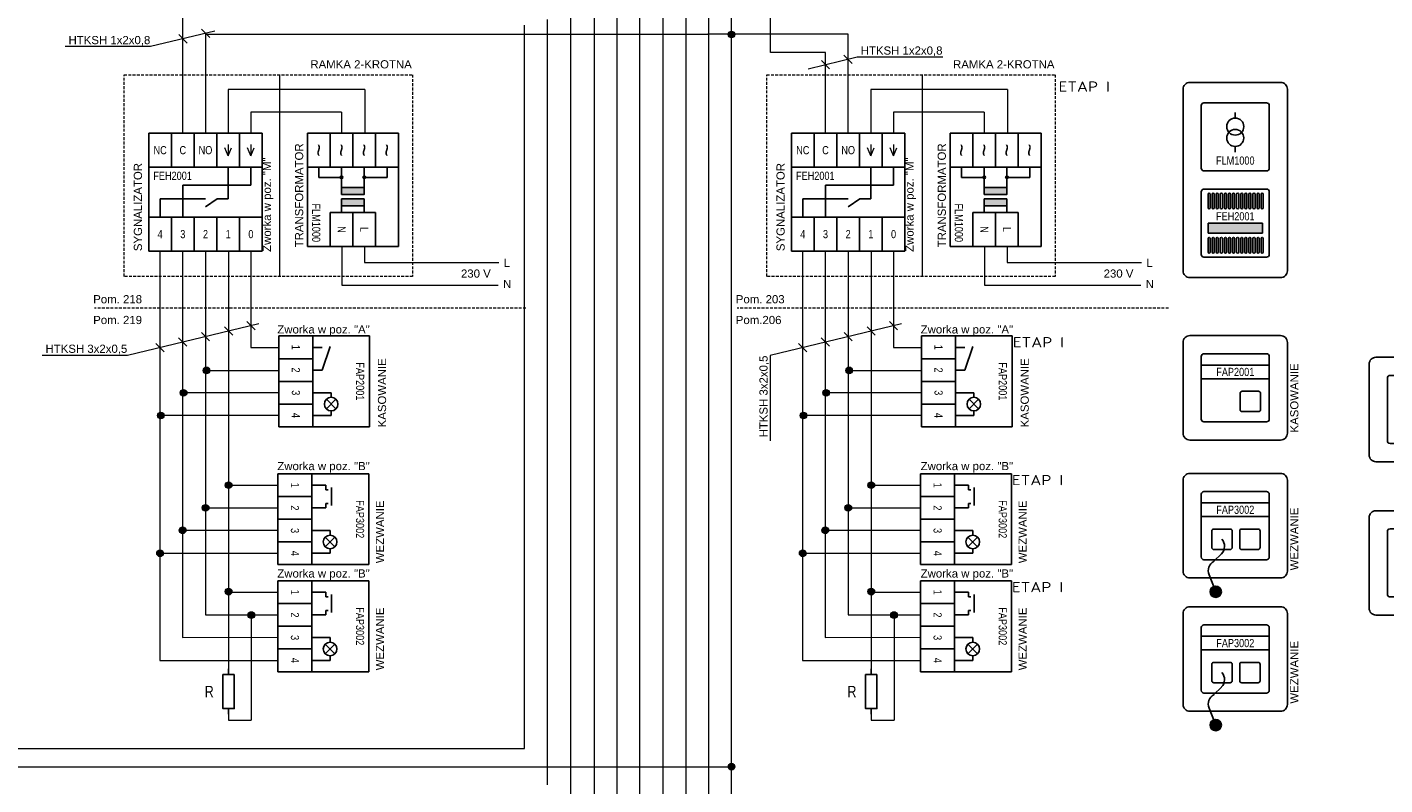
# Model space of a CAD drawing. Header units: millimetres. Extents: x 94562 to 148980, y -25377 to 3008.
# Tile 111 of 140: x 101080 to 103474, y -18012 to -16677. Entities that reach past the tile are written whole.
import ezdxf
from ezdxf.enums import TextEntityAlignment as Align

# ---------------------------------------------------------------- set-up
doc = ezdxf.new("R2010")
doc.units = ezdxf.units.MM
doc.linetypes.add('DASHED2', pattern=[0.375, 0.25, -0.125])
for name, color, linetype, lineweight in [('2DE_PLS_PNN', 7, 'Continuous', 35), ('2DE_TXTMARK', 41, 'Continuous', 18), ('2DE_TXTNUM', 11, 'Continuous', 18), ('2DE_TXTPIN', 131, 'Continuous', 18)]:
    doc.layers.add(name, color=color, linetype=linetype, lineweight=lineweight)
for name, color, linetype in [('ABB_OTHER', 252, 'Continuous'), ('tt_opis', 30, 'Continuous'), ('tt_pomoc', 42, 'Continuous'), ('tt_symbole', 40, 'Continuous')]:
    doc.layers.add(name, color=color, linetype=linetype)
doc.styles.add('CP_ATTR', font='arial.ttf')
doc.styles.add('CP_DESC', font='arial.ttf')
doc.styles.add('CP_ELATT', font='arial.ttf')
doc.styles.add('iso', font='isocpeur.ttf', dxfattribs={"width": 1.2})

# ---------------------------------------------------------------- blocks, each defined once
blk = doc.blocks.new('2de_abb_sig_045_1psoxj')
blk.add_lwpolyline([(0, 20), (0, 0, 0.414214), (1.5, -1.5), (21.5, -1.5, 0.414214), (23, 0), (23, 20, 0.414214), (21.5, 21.5), (1.5, 21.5, 0.414214)], format="xyb", close=True)
at = {"flags": 128}
for points in [[(4, 3.1), (4, 16.9)], [(4.6, 17.5), (18.4, 17.5)], [(19, 16.9), (19, 3.1)], [(18.4, 2.5), (4.6, 2.5)]]:
    blk.add_lwpolyline(points, dxfattribs=at)
for centre, start, end in [((4.6, 16.9), 90, 180), ((18.4, 16.9), 0, 90), ((4.6, 3.1), 180, 270), ((18.4, 3.1), 270, 0)]:
    blk.add_arc(centre, 0.6, start, end)
at = {"linetype": 'Continuous', "style": 'CP_ATTR', "flags": 9}
for tag in ['NAME', 'ARTICLE', 'MARK2', 'OTHER1', 'PRODUCT-TYPE', 'ORDER-NO', 'PRODUCER', 'VOLTAGE', 'CURRENT', 'POWER', 'CHARACTER', 'IP', 'OTHER', 'LINK', 'WEIGHT', 'NUMBER', 'GROUP', 'FUNCTION', 'EL-STATUS']:
    blk.add_attdef(tag, text='', height=0.00005, dxfattribs=at).set_placement((0, 0), align=Align.MIDDLE_LEFT)
at = {"layer": '2DE_TXTMARK', "linetype": 'ByBlock', "style": 'CP_ATTR', "width": 0.8, "flags": 8}
blk.add_attdef('MARK1', text='', height=1.8, dxfattribs=at).set_placement((11.5, 27), align=Align.CENTER)
at = {"layer": '2DE_TXTNUM', "style": 'CP_ELATT', "width": 0.8}
blk.add_attdef('TAG', text='', height=2.5, dxfattribs=at).set_placement((11.5, 23), align=Align.CENTER)
blk = doc.blocks.new('cpel_sig_SH0010A')
for p, q in [((-10, 10), (-10, -10)), ((10, 10), (-10, 10)), ((10, -10), (10, 10)), ((-7.5, 0.55), (-6.5, 0.55)), ((-7.5, -2.5), (-7.5, 0.55)), ((-7, 1.8), (-3, 1.8)), ((-6.5, 0.55), (-6.5, 1.05)), ((-3.5, 0.55), (-3.5, 1.05)), ((-3.5, 0.55), (-2.5, 0.55)), ((-2.5, -2.5), (-2.5, 0.55)), ((3.5, 1.5), (2.5, 1.5)), ((3.94, 2.56), (6.06, 0.44)), ((6.06, 2.56), (3.94, 0.44)), ((6.5, 1.5), (7.5, 1.5)), ((-5, -2.5), (-10, -2.5)), ((-5, -10), (-5, -2.5)), ((0, -2.5), (-5, -2.5)), ((0, -10), (0, -2.5)), ((5, -2.5), (0, -2.5)), ((5, -10), (5, -2.5)), ((10, -2.5), (5, -2.5)), ((-5, -10), (-10, -10)), ((0, -10), (-5, -10)), ((5, -10), (0, -10)), ((10, -10), (5, -10))]:
    blk.add_line(p, q)
for points in [[(2.5, 1.5), (2.5, -2.5)], [(7.5, 1.5), (7.5, -2.5)]]:
    blk.add_lwpolyline(points)
blk.add_circle((5, 1.5), 1.5)
at = {"linetype": 'Continuous', "style": 'CP_ATTR', "flags": 9}
for tag in ['EL-STATUS', 'FUNCTION', 'GROUP', 'NUMBER', 'WEIGHT', 'LINK', 'OTHER', 'IP', 'CHARACTER', 'POWER', 'CURRENT', 'VOLTAGE', 'PRODUCER', 'ORDER-NO', 'PRODUCT-TYPE', 'OTHER1', 'MARK2', 'ARTICLE', 'NAME']:
    blk.add_attdef(tag, text='', height=0.00005, dxfattribs=at).set_placement((-9.97, -10.02), align=Align.MIDDLE_LEFT)
at = {"layer": '2DE_TXTMARK', "linetype": 'ByBlock', "style": 'CP_ELATT', "width": 0.8, "flags": 8}
blk.add_attdef('MARK1', text='', height=1.8, dxfattribs=at).set_placement((0, 9), align=Align.TOP_CENTER)
at = {"layer": '2DE_TXTNUM', "linetype": 'ByBlock', "style": 'CP_ELATT', "width": 0.8, "flags": 8}
blk.add_attdef('TAG', text='', height=2.5, dxfattribs=at).set_placement((-12, 7.64), align=Align.RIGHT)
at = {"layer": '2DE_TXTPIN', "linetype": 'ByBlock', "style": 'CP_ELATT', "width": 0.8}
for s, p in [('1', (-7.5, -6.25)), ('2', (-2.5, -6.25)), ('3', (2.5, -6.25)), ('4', (7.5, -6.25))]:
    blk.add_text(s, height=1.8, dxfattribs=at).set_placement(p, align=Align.MIDDLE_CENTER)
blk = doc.blocks.new('cpelh_sig_SH0011A')
for p, q in [((-10, 10), (-10, -10)), ((-10, 10), (10, 10)), ((10, -10), (10, 10)), ((-2.5, -0.5), (-7.69, 1.3)), ((3.5, 1.52), (2.5, 1.52)), ((6.06, 0.46), (3.94, 2.58)), ((3.94, 0.46), (6.06, 2.58)), ((6.5, 1.52), (7.5, 1.52)), ((-10, -2.5), (-5, -2.5)), ((-7.5, -2.5), (-7.5, -0.5)), ((-5, -2.5), (0, -2.5)), ((-5, -10), (-5, -2.5)), ((-2.5, -2.5), (-2.5, -0.5)), ((0, -2.5), (5, -2.5)), ((0, -10), (0, -2.5)), ((5, -2.5), (10, -2.5)), ((5, -10), (5, -2.5)), ((-10, -10), (-5, -10)), ((-5, -10), (0, -10)), ((0, -10), (5, -10)), ((5, -10), (10, -10))]:
    blk.add_line(p, q)
for points in [[(2.5, -2.5), (2.5, 1.5)], [(7.5, -2.5), (7.5, 1.5)]]:
    blk.add_lwpolyline(points)
blk.add_circle((5, 1.52), 1.5)
at = {"linetype": 'Continuous', "style": 'CP_ATTR', "flags": 9}
for tag in ['NAME', 'ARTICLE', 'MARK2', 'OTHER1', 'PRODUCT-TYPE', 'ORDER-NO', 'PRODUCER', 'VOLTAGE', 'CURRENT', 'POWER', 'CHARACTER', 'IP', 'OTHER', 'LINK', 'WEIGHT', 'NUMBER', 'GROUP', 'FUNCTION', 'EL-STATUS']:
    blk.add_attdef(tag, text='', height=0.00005, dxfattribs=at).set_placement((-9.97, -10.02), align=Align.MIDDLE_LEFT)
at = {"layer": '2DE_TXTMARK', "linetype": 'ByBlock', "style": 'CP_ELATT', "width": 0.8, "flags": 8}
blk.add_attdef('MARK1', text='', height=1.8, dxfattribs=at).set_placement((0, 7), align=Align.CENTER)
at = {"layer": '2DE_TXTNUM', "linetype": 'ByBlock', "style": 'CP_ELATT', "width": 0.8, "flags": 8}
blk.add_attdef('TAG', text='', height=2.5, dxfattribs=at).set_placement((-12, 7.64), align=Align.RIGHT)
at = {"layer": '2DE_TXTPIN', "linetype": 'ByBlock', "style": 'CP_ELATT', "width": 0.8}
for s, p in [('1', (-7.5, -6.25)), ('2', (-2.5, -6.25)), ('3', (2.5, -6.25)), ('4', (7.5, -6.25))]:
    blk.add_text(s, height=1.8, dxfattribs=at).set_placement(p, align=Align.MIDDLE_CENTER)
blk = doc.blocks.new('cpel_sig_SH0018A')
for points in [[(-2.45, 2.5, 1), (-3.05, 2.5, 1)], [(-2.45, -2.5, 1), (-3.05, -2.5, 1)]]:
    blk.add_hatch(color=256).paths.add_polyline_path(points)
h = blk.add_hatch(color=256)
h.paths.add_polyline_path([(-0.5, 2.5), (-0.5, -2.5), (1, -2.5), (1, 2.5)])
h.paths.add_polyline_path([(2, 2.5), (2, -2.5), (3.5, -2.5), (3.5, 2.5)])
for p, q in [((12.5, 10), (-12.5, 10)), ((-12.5, 10), (-12.5, 5)), ((-5, 10), (-5, 5)), ((12.5, 5), (12.5, 10)), ((-2.75, 7.5), (-5, 7.5)), ((-2.75, 2.5), (-2.75, 7.5)), ((-12.5, 5), (-5, 5)), ((-12.5, 5), (-12.5, 0)), ((-5, 5), (-5, 0)), ((5, 5), (12.5, 5)), ((5, 5), (5, 0)), ((12.5, 5), (12.5, 0)), ((-12.5, 0), (-5, 0)), ((-12.5, 0), (-12.5, -5)), ((-0.5, 2.5), (-5, 2.5)), ((-5, 0), (-5, -5)), ((5, 2.5), (3.5, 2.5)), ((5, 0), (12.5, 0)), ((5, 0), (5, -5)), ((12.5, 0), (12.5, -5)), ((-0.5, -2.5), (-5, -2.5)), ((-2.75, -2.5), (-2.75, -7.5)), ((5, -2.5), (3.5, -2.5)), ((-12.5, -5), (-5, -5)), ((-12.5, -5), (-12.5, -10)), ((-5, -5), (-5, -10)), ((5, -5), (12.5, -5)), ((12.5, -5), (12.5, -10)), ((-2.75, -7.5), (-5, -7.5)), ((-12.5, -10), (12.5, -10))]:
    blk.add_line(p, q)
for points in [[(-0.5, 2.5), (-0.5, -2.5), (1, -2.5), (1, 2.5)], [(2, 2.5), (2, -2.5), (3.5, -2.5), (3.5, 2.5)]]:
    blk.add_lwpolyline(points, close=True)
for centre in [(-2.75, 2.5), (-2.75, -2.5)]:
    blk.add_circle(centre, 0.3)
at = {"linetype": 'Continuous', "style": 'CP_ATTR', "flags": 9}
for tag in ['EL-STATUS', 'FUNCTION', 'GROUP', 'NUMBER', 'WEIGHT', 'LINK', 'OTHER', 'IP', 'CHARACTER', 'POWER', 'CURRENT', 'VOLTAGE', 'PRODUCER', 'ORDER-NO', 'PRODUCT-TYPE', 'OTHER1', 'MARK2', 'ARTICLE', 'NAME']:
    blk.add_attdef(tag, text='', height=0.00005, dxfattribs=at).set_placement((-12.47, -10.02), align=Align.MIDDLE_LEFT)
at = {"layer": '2DE_TXTMARK', "linetype": 'ByBlock', "style": 'CP_ELATT', "width": 0.8, "flags": 8}
blk.add_attdef('MARK1', text='', height=1.8, dxfattribs=at).set_placement((11.5, -9), align=Align.RIGHT)
at = {"layer": '2DE_TXTNUM', "linetype": 'ByBlock', "style": 'CP_ELATT', "width": 0.8, "flags": 8}
blk.add_attdef('TAG', (-12.5, 12), '', height=2.5, dxfattribs=at)
at = {"layer": '2DE_TXTPIN', "linetype": 'ByBlock', "style": 'CP_ELATT'}
for p in [(-8.75, 7.5), (-8.75, 2.5), (-8.75, -2.5), (-8.75, -7.5)]:
    blk.add_text('~', height=3.5, dxfattribs=at).set_placement(p, align=Align.MIDDLE_CENTER)
at = {"layer": '2DE_TXTPIN', "linetype": 'ByBlock', "style": 'CP_ELATT', "width": 0.8}
for s, p in [('L', (8.75, 2.5)), ('N', (8.75, -2.5))]:
    blk.add_text(s, height=1.8, dxfattribs=at).set_placement(p, align=Align.MIDDLE_CENTER)
blk = doc.blocks.new('cpel_sig_SH0005A')
for p, q in [((-12.5, 13), (-12.5, -13)), ((-7.5, 13), (-12.5, 13)), ((-7.5, 5.5), (-7.5, 13)), ((-2.5, 13), (-7.5, 13)), ((-2.5, 5.5), (-2.5, 13)), ((2.5, 13), (-2.5, 13)), ((2.5, 5.5), (2.5, 13)), ((7.5, 13), (2.5, 13)), ((7.5, 5.5), (7.5, 13)), ((12.5, 13), (7.5, 13)), ((12.5, -13), (12.5, 13)), ((-12.5, 5.5), (-7.5, 5.5)), ((-7.5, 5.5), (-2.5, 5.5)), ((-2.5, 5.5), (2.5, 5.5)), ((2.5, 5.5), (7.5, 5.5)), ((7.5, 5.5), (12.5, 5.5)), ((10, 5.5), (10, 1.5)), ((10, 1.5), (-5, 1.5)), ((-5, -5.5), (-5, 1.5)), ((-10, -5.5), (-10, -1.5)), ((0, -1.5), (-10, -1.5)), ((5, -1.5), (2.54, -1.5)), ((-7.5, -5.5), (-12.5, -5.5)), ((-7.5, -13), (-7.5, -5.5)), ((-2.5, -5.5), (-7.5, -5.5)), ((-2.5, -13), (-2.5, -5.5)), ((2.5, -5.5), (-2.5, -5.5)), ((2.5, -13), (2.5, -5.5)), ((7.5, -5.5), (2.5, -5.5)), ((7.5, -13), (7.5, -5.5)), ((12.5, -5.5), (7.5, -5.5)), ((-7.5, -13), (-12.5, -13)), ((-2.5, -13), (-7.5, -13)), ((2.5, -13), (-2.5, -13)), ((7.5, -13), (2.5, -13)), ((12.5, -13), (7.5, -13))]:
    blk.add_line(p, q)
for points in [[(5, -1.5), (5, 5.5)], [(2.54, -1.5), (0, -3.27)]]:
    blk.add_lwpolyline(points)
at = {"layer": '2DE_TXTPIN', "linetype": 'ByBlock'}
for p, q in [((5, 7.98), (4.25, 9.76)), ((5, 10.52), (5, 7.98)), ((5, 7.98), (5.75, 9.76)), ((10, 7.98), (9.25, 9.76)), ((10, 10.52), (10, 7.98)), ((10, 7.98), (10.75, 9.76))]:
    blk.add_line(p, q, dxfattribs=at)
at = {"linetype": 'Continuous', "style": 'CP_ATTR', "flags": 9}
for tag in ['NAME', 'ARTICLE', 'MARK2', 'OTHER1', 'PRODUCT-TYPE', 'ORDER-NO', 'PRODUCER', 'VOLTAGE', 'CURRENT', 'POWER', 'CHARACTER', 'IP', 'OTHER', 'LINK', 'WEIGHT', 'NUMBER', 'GROUP', 'FUNCTION', 'EL-STATUS']:
    blk.add_attdef(tag, text='', height=0.00005, dxfattribs=at).set_placement((-12.47, -13.02), align=Align.MIDDLE_LEFT)
at = {"layer": '2DE_TXTMARK', "linetype": 'ByBlock', "style": 'CP_ELATT', "width": 0.8, "flags": 8}
blk.add_attdef('MARK1', text='', height=1.8, dxfattribs=at).set_placement((-11.5, 4.5), align=Align.TOP_LEFT)
at = {"layer": '2DE_TXTNUM', "linetype": 'ByBlock', "style": 'CP_ELATT', "width": 0.8, "flags": 8}
blk.add_attdef('TAG', text='', height=2.5, dxfattribs=at).set_placement((-14.5, 10.64), align=Align.RIGHT)
at = {"layer": '2DE_TXTPIN', "linetype": 'ByBlock', "style": 'CP_ELATT', "width": 0.8}
for s, p in [('NC', (-10, 9.25)), ('C', (-5, 9.25)), ('NO', (0, 9.25)), ('4', (-10, -9.25)), ('3', (-5, -9.25)), ('2', (0, -9.25)), ('1', (5, -9.25)), ('0', (10, -9.25))]:
    blk.add_text(s, height=1.8, dxfattribs=at).set_placement(p, align=Align.MIDDLE_CENTER)
blk = doc.blocks.new('cpel_sig_SE0001A')
for p, q in [((0, 5), (0, 3.75)), ((0, -3.75), (0, -5))]:
    blk.add_line(p, q)
blk.add_lwpolyline([(1.25, 3.75), (1.25, -3.75), (-1.25, -3.75), (-1.25, 3.75)], close=True)
at = {"linetype": 'Continuous', "style": 'CP_ATTR', "flags": 9}
for tag in ['EL-STATUS', 'FUNCTION', 'GROUP', 'NUMBER', 'WEIGHT', 'LINK', 'OTHER', 'IP', 'CHARACTER', 'POWER', 'CURRENT', 'VOLTAGE', 'PRODUCER', 'ORDER-NO', 'PRODUCT-TYPE', 'OTHER1', 'MARK2', 'ARTICLE', 'NAME', 'MARK1']:
    blk.add_attdef(tag, text='', height=0.00005, dxfattribs=at).set_placement((0, -3.75), align=Align.MIDDLE_LEFT)
at = {"layer": '2DE_TXTNUM', "linetype": 'ByBlock', "style": 'CP_ELATT', "width": 0.8, "flags": 8}
blk.add_attdef('TAG', text='', height=2.5, dxfattribs=at).set_placement((-3.25, 0), align=Align.MIDDLE_RIGHT)
blk = doc.blocks.new('2de_abb_sig_011_53jswgj')
blk.add_hatch(color=256).paths.add_polyline_path([(4.43, -14.56, 0.52796), (2.73, -13.39, 1.894083)])
for p, q in [((15, 5), (0, 5)), ((15, 2), (0, 2)), ((2.32, -1.2), (2.32, -4.8)), ((6.38, -0.75), (2.76, -0.75)), ((6.82, -4.8), (6.82, -1.2)), ((8.47, -1.2), (8.47, -4.8)), ((12.53, -0.75), (8.91, -0.75)), ((12.97, -4.8), (12.97, -1.2)), ((2.77, -5.25), (6.37, -5.25)), ((6.82, -4.35), (6.82, -4.35)), ((8.92, -5.25), (12.52, -5.25)), ((12.97, -4.35), (12.97, -4.35)), ((4.46, -6.18), (2.81, -7.85)), ((1.71, -10.8), (3.18, -14.56))]:
    blk.add_line(p, q)
at = {"flags": 128}
for points in [[(0, -6.9), (0, 6.9)], [(0.6, 7.5), (14.4, 7.5)], [(15, 6.9), (15, -6.9)], [(14.4, -7.5), (0.6, -7.5)]]:
    blk.add_lwpolyline(points, dxfattribs=at)
blk.add_circle((3.18, -14.56), 1.25)
for centre, radius, start, end in [((0.6, 6.9), 0.6, 90, 180), ((14.4, 6.9), 0.6, 0, 90), ((2.77, -1.2), 0.45, 88.7598, 180), ((6.37, -1.2), 0.45, 0, 91.2402), ((8.92, -1.2), 0.45, 88.7598, 180), ((12.52, -1.2), 0.45, 0, 91.2402), ((2.77, -4.8), 0.45, 180, 270), ((2.77, -4.52), 2.36, 315.5514, 40.269), ((6.37, -4.8), 0.45, 270, 0), ((8.92, -4.8), 0.45, 180, 270), ((12.52, -4.8), 0.45, 270, 0), ((0.6, -6.9), 0.6, 180, 270), ((3.91, -9.94), 2.36, 117.738, 201.3291), ((14.4, -6.9), 0.6, 270, 0)]:
    blk.add_arc(centre, radius, start, end)
at = {"linetype": 'Continuous', "style": 'CP_ATTR', "flags": 9}
for tag in ['NAME', 'ARTICLE', 'MARK2', 'OTHER1', 'PRODUCT-TYPE', 'ORDER-NO', 'PRODUCER', 'VOLTAGE', 'CURRENT', 'POWER', 'CHARACTER', 'IP', 'OTHER', 'LINK', 'WEIGHT', 'NUMBER', 'GROUP', 'FUNCTION', 'EL-STATUS']:
    blk.add_attdef(tag, text='', height=0.00005, dxfattribs=at).set_placement((0, -6.9), align=Align.MIDDLE_LEFT)
at = {"layer": '2DE_TXTMARK', "linetype": 'ByBlock', "style": 'CP_ATTR', "width": 0.8, "flags": 8}
blk.add_attdef('MARK1', text='', height=1.8, dxfattribs=at).set_placement((7.5, 3.5), align=Align.MIDDLE_CENTER)
at = {"layer": '2DE_TXTNUM', "style": 'CP_ELATT', "width": 0.8}
blk.add_attdef('TAG', text='', height=2.5, dxfattribs=at).set_placement((7.5, 9), align=Align.CENTER)
blk = doc.blocks.new('2de_abb_sig_010_fzx1zps')
for p, q in [((15, 5), (0, 5)), ((15, 2), (0, 2)), ((8.57, -1.2), (8.57, -4.8)), ((12.63, -0.75), (9.01, -0.75)), ((13.07, -4.8), (13.07, -1.2)), ((9.02, -5.25), (12.62, -5.25)), ((13.07, -4.35), (13.07, -4.35))]:
    blk.add_line(p, q)
at = {"flags": 128}
for points in [[(0, -6.9), (0, 6.9)], [(0.6, 7.5), (14.4, 7.5)], [(15, 6.9), (15, -6.9)], [(14.4, -7.5), (0.6, -7.5)]]:
    blk.add_lwpolyline(points, dxfattribs=at)
for centre, radius, start, end in [((0.6, 6.9), 0.6, 90, 180), ((14.4, 6.9), 0.6, 0, 90), ((9.02, -1.2), 0.45, 88.7598, 180), ((12.62, -1.2), 0.45, 0, 91.2402), ((9.02, -4.8), 0.45, 180, 270), ((12.62, -4.8), 0.45, 270, 0), ((0.6, -6.9), 0.6, 180, 270), ((14.4, -6.9), 0.6, 270, 0)]:
    blk.add_arc(centre, radius, start, end)
at = {"linetype": 'Continuous', "style": 'CP_ATTR', "flags": 9}
for tag in ['NAME', 'ARTICLE', 'MARK2', 'OTHER1', 'PRODUCT-TYPE', 'ORDER-NO', 'PRODUCER', 'VOLTAGE', 'CURRENT', 'POWER', 'CHARACTER', 'IP', 'OTHER', 'LINK', 'WEIGHT', 'NUMBER', 'GROUP', 'FUNCTION', 'EL-STATUS']:
    blk.add_attdef(tag, text='', height=0.00005, dxfattribs=at).set_placement((0, -6.9), align=Align.MIDDLE_LEFT)
at = {"layer": '2DE_TXTMARK', "linetype": 'ByBlock', "style": 'CP_ATTR', "width": 0.8, "flags": 8}
blk.add_attdef('MARK1', text='', height=1.8, dxfattribs=at).set_placement((7.5, 3.5), align=Align.MIDDLE_CENTER)
at = {"layer": '2DE_TXTNUM', "style": 'CP_ELATT', "width": 0.8}
blk.add_attdef('TAG', text='', height=2.5, dxfattribs=at).set_placement((7.5, 9), align=Align.CENTER)
blk = doc.blocks.new('2de_abb_sig_020_5346o7c')
for p, q in [((7.5, 4.12), (7.5, 5.37)), ((7.5, -3.37), (7.5, -2.12))]:
    blk.add_line(p, q)
at = {"flags": 128}
for points in [[(0, -6.9), (0, 6.9)], [(0.6, 7.5), (14.4, 7.5)], [(15, 6.9), (15, -6.9)], [(14.4, -7.5), (0.6, -7.5)]]:
    blk.add_lwpolyline(points, dxfattribs=at)
for centre, radius in [((7.5, 2.25), 1.88), ((7.5, -0.25), 1.87)]:
    blk.add_circle(centre, radius)
for centre, start, end in [((0.6, 6.9), 90, 180), ((14.4, 6.9), 0, 90), ((0.6, -6.9), 180, 270), ((14.4, -6.9), 270, 0)]:
    blk.add_arc(centre, 0.6, start, end)
at = {"linetype": 'Continuous', "style": 'CP_ATTR', "flags": 9}
for tag in ['NAME', 'ARTICLE', 'MARK2', 'OTHER1', 'PRODUCT-TYPE', 'ORDER-NO', 'PRODUCER', 'VOLTAGE', 'CURRENT', 'POWER', 'CHARACTER', 'IP', 'OTHER', 'LINK', 'WEIGHT', 'NUMBER', 'GROUP', 'FUNCTION', 'EL-STATUS']:
    blk.add_attdef(tag, text='', height=0.00005, dxfattribs=at).set_placement((0, -6.9), align=Align.MIDDLE_LEFT)
at = {"layer": '2DE_TXTMARK', "linetype": 'ByBlock', "style": 'CP_ATTR', "width": 0.8, "flags": 8}
blk.add_attdef('MARK1', text='', height=1.8, dxfattribs=at).set_placement((7.5, -5.22), align=Align.MIDDLE_CENTER)
at = {"layer": '2DE_TXTNUM', "style": 'CP_ELATT', "width": 0.8}
blk.add_attdef('TAG', text='', height=2.5, dxfattribs=at).set_placement((7.5, 9), align=Align.CENTER)
blk = doc.blocks.new('2de_abb_sig_046_18mvjo')
blk.add_lwpolyline([(0, 40), (0, 0, 0.414214), (1.5, -1.5), (21.5, -1.5, 0.414214), (23, 0), (23, 40, 0.414214), (21.5, 41.5), (1.5, 41.5, 0.414214)], format="xyb", close=True)
at = {"flags": 128}
for points in [[(4, 22.6), (4, 36.4)], [(4.6, 37), (18.4, 37)], [(19, 36.4), (19, 22.6)], [(18.4, 22), (4.6, 22)], [(4.6, 18), (18.4, 18)], [(4, 3.6), (4, 17.4)], [(19, 17.4), (19, 3.6)], [(18.4, 3), (4.6, 3)]]:
    blk.add_lwpolyline(points, dxfattribs=at)
for centre, start, end in [((4.6, 36.4), 90, 180), ((18.4, 36.4), 0, 90), ((4.6, 22.6), 180, 270), ((18.4, 22.6), 270, 0), ((4.6, 17.4), 90, 180), ((18.4, 17.4), 0, 90), ((4.6, 3.6), 180, 270), ((18.4, 3.6), 270, 0)]:
    blk.add_arc(centre, 0.6, start, end)
at = {"linetype": 'Continuous', "style": 'CP_ATTR', "flags": 9}
for tag in ['NAME', 'ARTICLE', 'MARK2', 'OTHER1', 'PRODUCT-TYPE', 'ORDER-NO', 'PRODUCER', 'VOLTAGE', 'CURRENT', 'POWER', 'CHARACTER', 'IP', 'OTHER', 'LINK', 'WEIGHT', 'NUMBER', 'GROUP', 'FUNCTION', 'EL-STATUS']:
    blk.add_attdef(tag, text='', height=0.00005, dxfattribs=at).set_placement((0, 0), align=Align.MIDDLE_LEFT)
at = {"layer": '2DE_TXTMARK', "linetype": 'ByBlock', "style": 'CP_ATTR', "width": 0.8, "flags": 8}
blk.add_attdef('MARK1', text='', height=1.8, dxfattribs=at).set_placement((11.5, 47), align=Align.CENTER)
at = {"layer": '2DE_TXTNUM', "style": 'CP_ELATT', "width": 0.8}
blk.add_attdef('TAG', text='', height=2.5, dxfattribs=at).set_placement((11.5, 43), align=Align.CENTER)
blk = doc.blocks.new('2de_abb_sig_003_fzx6u4z')
blk.add_hatch(color=10).paths.add_polyline_path([(1.5, -2.25), (13.5, -2.25), (13.5, 0), (1.5, 0)])
at = {"color": 10}
for p, q in [((1.5, 0), (13.5, 0)), ((1.5, 0), (1.5, -2.25)), ((13.5, 0), (13.5, -2.25)), ((1.5, -2.25), (13.5, -2.25))]:
    blk.add_line(p, q, dxfattribs=at)
at = {"flags": 128}
for points in [[(0, -6.9), (0, 6.9)], [(0.6, 7.5), (14.4, 7.5)], [(15, 6.9), (15, -6.9)], [(14.4, -7.5), (0.6, -7.5)]]:
    blk.add_lwpolyline(points, dxfattribs=at)
for points in [[(1.5, 3.38), (1.5, 6.38)], [(1.95, 6.38), (1.95, 3.38)], [(2.4, 3.38), (2.4, 6.38)], [(2.85, 6.38), (2.85, 3.38)], [(3.3, 3.38), (3.3, 6.38)], [(3.75, 6.38), (3.75, 3.38)], [(4.2, 3.38), (4.2, 6.38)], [(4.65, 6.38), (4.65, 3.38)], [(5.1, 3.38), (5.1, 6.38)], [(5.55, 6.38), (5.55, 3.38)], [(6, 3.38), (6, 6.38)], [(6.45, 6.38), (6.45, 3.38)], [(6.9, 3.38), (6.9, 6.38)], [(7.35, 6.38), (7.35, 3.38)], [(7.8, 3.38), (7.8, 6.38)], [(8.25, 6.38), (8.25, 3.38)], [(8.7, 3.38), (8.7, 6.38)], [(9.15, 6.38), (9.15, 3.38)], [(9.6, 3.38), (9.6, 6.38)], [(10.05, 6.38), (10.05, 3.38)], [(10.5, 3.38), (10.5, 6.38)], [(10.95, 6.38), (10.95, 3.38)], [(11.4, 3.38), (11.4, 6.38)], [(11.85, 6.38), (11.85, 3.38)], [(12.3, 3.38), (12.3, 6.38)], [(12.75, 6.38), (12.75, 3.38)], [(13.2, 3.38), (13.2, 6.38)], [(13.65, 6.38), (13.65, 3.38)], [(1.5, -6.38), (1.5, -3.38)], [(1.95, -3.38), (1.95, -6.38)], [(2.4, -6.38), (2.4, -3.38)], [(2.85, -3.38), (2.85, -6.38)], [(3.3, -6.38), (3.3, -3.38)], [(3.75, -3.38), (3.75, -6.38)], [(4.2, -6.38), (4.2, -3.38)], [(4.65, -3.38), (4.65, -6.38)], [(5.1, -6.38), (5.1, -3.38)], [(5.55, -3.38), (5.55, -6.38)], [(6, -6.38), (6, -3.38)], [(6.45, -3.38), (6.45, -6.38)], [(6.9, -6.38), (6.9, -3.38)], [(7.35, -3.38), (7.35, -6.38)], [(7.8, -6.38), (7.8, -3.38)], [(8.25, -3.38), (8.25, -6.38)], [(8.7, -6.38), (8.7, -3.38)], [(9.15, -3.38), (9.15, -6.38)], [(9.6, -6.38), (9.6, -3.38)], [(10.05, -3.38), (10.05, -6.38)], [(10.5, -6.38), (10.5, -3.38)], [(10.95, -3.38), (10.95, -6.38)], [(11.4, -6.38), (11.4, -3.38)], [(11.85, -3.38), (11.85, -6.38)], [(12.3, -6.38), (12.3, -3.38)], [(12.75, -3.38), (12.75, -6.38)], [(13.2, -6.38), (13.2, -3.38)], [(13.65, -3.38), (13.65, -6.38)]]:
    blk.add_lwpolyline(points)
for centre, radius, start, end in [((0.6, 6.9), 0.6, 90, 180), ((1.73, 6.38), 0.225, 0, 180), ((2.63, 6.38), 0.225, 0, 180), ((3.53, 6.38), 0.225, 0, 180), ((4.43, 6.38), 0.225, 0, 180), ((5.33, 6.38), 0.225, 0, 180), ((6.23, 6.38), 0.225, 0, 180), ((7.13, 6.38), 0.225, 0, 180), ((8.03, 6.38), 0.225, 0, 180), ((8.93, 6.38), 0.225, 0, 180), ((9.83, 6.38), 0.225, 0, 180), ((10.73, 6.38), 0.225, 0, 180), ((11.63, 6.38), 0.225, 0, 180), ((12.53, 6.38), 0.225, 0, 180), ((13.43, 6.38), 0.225, 0, 180), ((14.4, 6.9), 0.6, 0, 90), ((1.73, 3.38), 0.225, 180, 0), ((2.63, 3.38), 0.225, 180, 0), ((3.53, 3.38), 0.225, 180, 0), ((4.43, 3.38), 0.225, 180, 0), ((5.33, 3.38), 0.225, 180, 0), ((6.23, 3.38), 0.225, 180, 0), ((7.13, 3.38), 0.225, 180, 0), ((8.03, 3.38), 0.225, 180, 0), ((8.93, 3.38), 0.225, 180, 0), ((9.83, 3.38), 0.225, 180, 0), ((10.73, 3.38), 0.225, 180, 0), ((11.63, 3.38), 0.225, 180, 0), ((12.53, 3.38), 0.225, 180, 0), ((13.43, 3.38), 0.225, 180, 0), ((1.73, -3.38), 0.225, 0, 180), ((2.63, -3.38), 0.225, 0, 180), ((3.53, -3.38), 0.225, 0, 180), ((4.43, -3.38), 0.225, 0, 180), ((5.33, -3.38), 0.225, 0, 180), ((6.23, -3.38), 0.225, 0, 180), ((7.13, -3.38), 0.225, 0, 180), ((8.03, -3.38), 0.225, 0, 180), ((8.93, -3.38), 0.225, 0, 180), ((9.83, -3.38), 0.225, 0, 180), ((10.73, -3.38), 0.225, 0, 180), ((11.63, -3.38), 0.225, 0, 180), ((12.53, -3.38), 0.225, 0, 180), ((13.43, -3.38), 0.225, 0, 180), ((0.6, -6.9), 0.6, 180, 270), ((1.73, -6.38), 0.225, 180, 0), ((2.63, -6.38), 0.225, 180, 0), ((3.53, -6.38), 0.225, 180, 0), ((4.43, -6.38), 0.225, 180, 0), ((5.33, -6.38), 0.225, 180, 0), ((6.23, -6.38), 0.225, 180, 0), ((7.13, -6.38), 0.225, 180, 0), ((8.03, -6.38), 0.225, 180, 0), ((8.93, -6.38), 0.225, 180, 0), ((9.83, -6.38), 0.225, 180, 0), ((10.73, -6.38), 0.225, 180, 0), ((11.63, -6.38), 0.225, 180, 0), ((12.53, -6.38), 0.225, 180, 0), ((13.43, -6.38), 0.225, 180, 0), ((14.4, -6.9), 0.6, 270, 0)]:
    blk.add_arc(centre, radius, start, end)
at = {"linetype": 'Continuous', "style": 'CP_ATTR', "flags": 9}
for tag in ['EL-STATUS', 'FUNCTION', 'GROUP', 'NUMBER', 'WEIGHT', 'LINK', 'OTHER', 'IP', 'CHARACTER', 'POWER', 'CURRENT', 'VOLTAGE', 'PRODUCER', 'ORDER-NO', 'PRODUCT-TYPE', 'OTHER1', 'MARK2', 'ARTICLE', 'NAME']:
    blk.add_attdef(tag, text='', height=0.00005, dxfattribs=at).set_placement((0, -6.9), align=Align.MIDDLE_LEFT)
at = {"layer": '2DE_TXTMARK', "linetype": 'ByBlock', "style": 'CP_ATTR', "width": 0.8, "flags": 8}
blk.add_attdef('MARK1', text='', height=1.8, dxfattribs=at).set_placement((7.5, 1.5), align=Align.MIDDLE_CENTER)
at = {"layer": '2DE_TXTNUM', "style": 'CP_ELATT', "width": 0.8}
blk.add_attdef('TAG', text='', height=2.5, dxfattribs=at).set_placement((7.5, 9), align=Align.CENTER)

msp = doc.modelspace()

# ---------------------------------------------------------------- hatches: boundary and pattern name
at = {"layer": 'tt_pomoc', "linetype": 'Continuous', "lineweight": 0}
h = msp.add_hatch(color=256, dxfattribs=at)
h.dxf.hatch_style = 1
h.paths.add_polyline_path([(102327.2, -16689.5, 1), (102315.5, -16689.5, 1)])
at = {"layer": 'tt_pomoc', "lineweight": 0}
h = msp.add_hatch(color=256, dxfattribs=at)
h.dxf.hatch_style = 1
h.paths.add_polyline_path([(101401.8, -17281.5, 1), (101390.1, -17281.5, 1)])
h = msp.add_hatch(color=256, dxfattribs=at)
h.dxf.hatch_style = 1
h.paths.add_polyline_path([(102534.9, -17281.5, 1), (102523.2, -17281.5, 1)])
h = msp.add_hatch(color=256, dxfattribs=at)
h.dxf.hatch_style = 1
h.paths.add_polyline_path([(101361.4, -17321.1, 1), (101349.7, -17321.1, 1)])
h = msp.add_hatch(color=256, dxfattribs=at)
h.dxf.hatch_style = 1
h.paths.add_polyline_path([(102494.5, -17321.1, 1), (102482.8, -17321.1, 1)])
h = msp.add_hatch(color=256, dxfattribs=at)
h.dxf.hatch_style = 1
h.paths.add_polyline_path([(101321.5, -17361, 1), (101309.8, -17361, 1)])
h = msp.add_hatch(color=256, dxfattribs=at)
h.dxf.hatch_style = 1
h.paths.add_polyline_path([(102454.5, -17361, 1), (102442.8, -17361, 1)])
h = msp.add_hatch(color=256, dxfattribs=at)
h.dxf.hatch_style = 1
h.paths.add_polyline_path([(101440.8, -17483.8, 1), (101429.1, -17483.8, 1)])
h = msp.add_hatch(color=256, dxfattribs=at)
h.dxf.hatch_style = 1
h.paths.add_polyline_path([(102573.9, -17483.8, 1), (102562.2, -17483.8, 1)])
h = msp.add_hatch(color=256, dxfattribs=at)
h.dxf.hatch_style = 1
h.paths.add_polyline_path([(101400.3, -17523.8, 1), (101388.5, -17523.8, 1)])
h = msp.add_hatch(color=256, dxfattribs=at)
h.dxf.hatch_style = 1
h.paths.add_polyline_path([(102533.3, -17523.8, 1), (102521.6, -17523.8, 1)])
h = msp.add_hatch(color=256, dxfattribs=at)
h.dxf.hatch_style = 1
h.paths.add_polyline_path([(101359.8, -17563.3, 1), (101348.1, -17563.3, 1)])
h = msp.add_hatch(color=256, dxfattribs=at)
h.dxf.hatch_style = 1
h.paths.add_polyline_path([(102492.8, -17563.3, 1), (102481.1, -17563.3, 1)])
h = msp.add_hatch(color=256, dxfattribs=at)
h.dxf.hatch_style = 1
h.paths.add_polyline_path([(101319.9, -17603.8, 1), (101308.2, -17603.8, 1)])
h = msp.add_hatch(color=256, dxfattribs=at)
h.dxf.hatch_style = 1
h.paths.add_polyline_path([(102452.9, -17603.8, 1), (102441.2, -17603.8, 1)])
h = msp.add_hatch(color=256, dxfattribs=at)
h.dxf.hatch_style = 1
h.paths.add_polyline_path([(101440.8, -17671.3, 1), (101429.1, -17671.3, 1)])
h = msp.add_hatch(color=256, dxfattribs=at)
h.dxf.hatch_style = 1
h.paths.add_polyline_path([(102573.9, -17671.3, 1), (102562.2, -17671.3, 1)])
h = msp.add_hatch(color=256, dxfattribs=at)
h.dxf.hatch_style = 1
h.paths.add_polyline_path([(101480.8, -17712.6, 1), (101469.1, -17712.6, 1)])
h = msp.add_hatch(color=256, dxfattribs=at)
h.dxf.hatch_style = 1
h.paths.add_polyline_path([(102613.9, -17712.6, 1), (102602.2, -17712.6, 1)])
at = {"layer": 'tt_pomoc', "linetype": 'Continuous', "lineweight": 0}
h = msp.add_hatch(color=256, dxfattribs=at)
h.dxf.hatch_style = 1
h.paths.add_polyline_path([(102327.2, -17979.8, 1), (102315.5, -17979.8, 1)])

# ---------------------------------------------------------------- linework, layer by layer
at = {"layer": '2DE_PLS_PNN', "color": 8, "linetype": 'DASHED2', "lineweight": 0, "ltscale": 20}
for points in [[(101759.4, -17115.8), (101250.7, -17115.8), (101250.7, -16760.7), (101759.4, -16760.7)], [(102892.4, -17115.8), (102383.8, -17115.8), (102383.8, -16760.7), (102892.4, -16760.7)]]:
    msp.add_lwpolyline(points, close=True, dxfattribs=at)
at = {"layer": 'ABB_OTHER', "linetype": 'DASHED2', "lineweight": 0, "ltscale": 20}
for p, q in [((101959.1, -17172.1), (101198.5, -17172.1)), ((103092.1, -17172.1), (102331.6, -17172.1))]:
    msp.add_line(p, q, dxfattribs=at)
at = {"layer": 'tt_pomoc', "linetype": 'Continuous', "lineweight": 0, "ltscale": 0.2}
for p, q in [((102390.6, -16721.2), (102390.6, -16291.1)), ((102321.4, -18269), (102321.4, -16323.9)), ((101354.5, -16863.4), (101354.5, -16593.2)), ((102241.4, -18141), (102241.4, -16603.2)), ((102281.4, -18075.8), (102281.4, -16593.2)), ((102119.9, -18205), (102119.9, -16633.2)), ((102159.8, -18269), (102159.9, -16623.2)), ((102201.4, -18205), (102201.4, -16613.2)), ((102038.3, -18075.8), (102038.3, -16653.2)), ((102079.9, -18139.8), (102079.9, -16643.2)), ((101956.4, -17947.7), (101956.4, -16673.2)), ((101997.3, -18011.8), (101997.3, -16663.2)), ((101394.5, -16863.4), (101394.5, -16689.2)), ((101394.5, -16689.2), (102279.8, -16689.2)), ((102527.3, -16689.2), (102279.8, -16689.2)), ((102527.3, -16863.4), (102527.3, -16689.2)), ((102487.3, -16721.2), (102390.6, -16721.2)), ((102487.3, -16863.4), (102487.3, -16721.2)), ((97665.8, -17947.7), (101956.4, -17947.7)), ((97705.8, -17979.8), (102321.4, -17979.8))]:
    msp.add_line(p, q, dxfattribs=at)
at = {"layer": 'tt_pomoc', "lineweight": 0, "ltscale": 20}
for p, q in [((101410.6, -16683.8), (101297.2, -16711.1)), ((101401.6, -16695.1), (101387.2, -16680.3)), ((101361.7, -16704.7), (101347.3, -16689.9)), ((101297.2, -16711.1), (101146.7, -16711.1)), ((102543.4, -16729.6), (102456.6, -16750.5)), ((102534.4, -16740.8), (102519.9, -16726.1)), ((102693.9, -16729.6), (102543.4, -16729.6)), ((102494.5, -16750.4), (102480, -16735.7)), ((101525.2, -17115.8), (101525.2, -16760.7)), ((102658.3, -17115.8), (102658.3, -16760.7)), ((101488.4, -17199.2), (101256.5, -17255.1)), ((101442.1, -17219.5), (101427.6, -17204.8)), ((101481.5, -17210), (101467, -17195.3)), ((102621.5, -17199.2), (102389.6, -17255.1)), ((102575.1, -17219.5), (102560.7, -17204.8)), ((102614.5, -17210), (102600.1, -17195.3)), ((101321.1, -17248.7), (101306.6, -17233.9)), ((101361, -17239.1), (101346.5, -17224.3)), ((101401.5, -17229.3), (101387, -17214.5)), ((102454.2, -17248.7), (102439.7, -17233.9)), ((102494.1, -17239.1), (102479.6, -17224.3)), ((102534.5, -17229.3), (102520.1, -17214.5)), ((101256.5, -17255.1), (101106.1, -17255.1)), ((102389.6, -17255.1), (102389.6, -17405.6))]:
    msp.add_line(p, q, dxfattribs=at)
at = {"layer": 'tt_pomoc', "lineweight": 0, "ltscale": 5}
for p, q in [((101674.9, -16786.8), (101434.2, -16786.8)), ((101434.2, -16786.8), (101434.2, -16863.4)), ((101674.9, -16786.8), (101674.9, -16863.4)), ((102808, -16786.8), (102567.3, -16786.8)), ((102567.3, -16786.8), (102567.3, -16863.4)), ((102808, -16786.8), (102808, -16863.4)), ((101634.1, -16826.8), (101474.2, -16826.8)), ((101474.2, -16826.8), (101474.2, -16863.4)), ((101634.1, -16826.8), (101634.1, -16863.4)), ((102767.2, -16826.8), (102607.3, -16826.8)), ((102607.3, -16826.8), (102607.3, -16863.4)), ((102767.2, -16826.8), (102767.2, -16863.4)), ((101313.9, -17071.4), (101313.9, -17792.4)), ((101353.7, -17071.4), (101353.7, -17751.9)), ((101394.2, -17071.4), (101394.2, -17712.4)), ((101434.8, -17071.4), (101434.8, -17807.4)), ((101474.2, -17071.4), (101474.2, -17240.9)), ((102446.9, -17071.4), (102446.9, -17792.4)), ((102486.8, -17071.4), (102486.8, -17751.9)), ((102527.3, -17071.4), (102527.3, -17712.4)), ((102567.9, -17071.4), (102567.9, -17807.4)), ((102607.3, -17071.4), (102607.3, -17240.9)), ((101474.2, -17240.9), (101523.6, -17240.9)), ((102607.3, -17240.9), (102656.7, -17240.9)), ((101396, -17281.5), (101523.6, -17281.5)), ((102529.1, -17281.5), (102656.7, -17281.5)), ((101434.8, -17483.8), (101521.9, -17483.8)), ((102567.9, -17483.8), (102655, -17483.8)), ((101394.2, -17523.8), (101521.9, -17523.8)), ((102527.3, -17523.8), (102655, -17523.8)), ((101353.8, -17563.3), (101521.9, -17563.2)), ((102486.9, -17563.3), (102655, -17563.2)), ((101313.9, -17603.8), (101521.9, -17603.8)), ((102446.9, -17603.8), (102655, -17603.8)), ((101434.8, -17672.4), (101521.9, -17672.4)), ((102567.9, -17672.4), (102655, -17672.4)), ((101394.2, -17712.4), (101521.9, -17712.4)), ((101475, -17712.4), (101475, -17897.8)), ((102527.3, -17712.4), (102655, -17712.4)), ((102608.1, -17712.4), (102608.1, -17897.8)), ((101353.8, -17751.9), (101521.9, -17751.8)), ((102486.9, -17751.9), (102655, -17751.8)), ((101313.9, -17792.4), (101521.9, -17792.4)), ((102446.9, -17792.4), (102655, -17792.4))]:
    msp.add_line(p, q, dxfattribs=at)
at = {"layer": 'tt_pomoc', "lineweight": 0}
for p, q in [((101634.4, -17063.4), (101634.4, -17131.3)), ((101674.4, -17063.4), (101674.4, -17091.3)), ((102767.5, -17063.4), (102767.5, -17131.3)), ((102807.5, -17063.4), (102807.5, -17091.3)), ((101523.6, -17321.1), (101355.6, -17321.1)), ((102656.7, -17321.1), (102488.6, -17321.1)), ((101523.6, -17361), (101315.6, -17361)), ((102656.7, -17361), (102448.7, -17361)), ((101434.8, -17887.4), (101434.8, -17897.8)), ((101434.8, -17897.8), (101475, -17897.8)), ((102567.9, -17887.4), (102567.9, -17897.8)), ((102567.9, -17897.8), (102608.1, -17897.8))]:
    msp.add_line(p, q, dxfattribs=at)
at = {"layer": 'tt_pomoc', "linetype": 'Continuous', "lineweight": 0}
for p, q in [((101674.4, -17091.3), (101911.3, -17091.3)), ((102807.5, -17091.3), (103044.4, -17091.3)), ((101634.4, -17131.3), (101910.3, -17131.3)), ((102767.5, -17131.3), (103043.3, -17131.3))]:
    msp.add_line(p, q, dxfattribs=at)
for centre in [(102321.4, -16689.5), (102321.4, -17979.8)]:
    msp.add_circle(centre, 5.85, dxfattribs=at)
at = {"layer": 'tt_pomoc', "lineweight": 0}
for centre in [(101396, -17281.5), (102529.1, -17281.5), (101355.6, -17321.1), (102488.6, -17321.1), (101315.6, -17361), (102448.7, -17361), (101435, -17483.8), (102568.1, -17483.8), (101394.4, -17523.8), (102527.5, -17523.8), (101353.9, -17563.3), (102487, -17563.3), (101314, -17603.8), (102447.1, -17603.8), (101435, -17671.3), (102568.1, -17671.3), (101475, -17712.6), (102608.1, -17712.6)]:
    msp.add_circle(centre, 5.85, dxfattribs=at)

# ---------------------------------------------------------------- block references
at = {"layer": 'tt_pomoc', "lineweight": 0, "xscale": 8, "yscale": 8, "zscale": 8}
for p in [(101434.8, -17847.4), (102567.9, -17847.4)]:
    msp.add_blockref('cpel_sig_SE0001A', p, dxfattribs=at).add_auto_attribs({'TAG': 'R'})
at = {"layer": 'tt_symbole', "lineweight": 0, "xscale": 8, "yscale": 8, "zscale": 8}
for name, p in [('2de_abb_sig_046_18mvjo', (103117.8, -17106)), ('2de_abb_sig_045_1psoxj', (103117.8, -17392.2)), ('2de_abb_sig_045_1psoxj', (103117.8, -17635.1)), ('2de_abb_sig_045_1psoxj', (103117.8, -17870))]:
    msp.add_blockref(name, p, dxfattribs=at)
for name, p, values in [('2de_abb_sig_020_5346o7c', (103149.8, -16870), {'MARK1': 'FLM1000'}), ('2de_abb_sig_010_fzx1zps', (103149.8, -17312.2), {'MARK1': 'FAP2001'}), ('2de_abb_sig_011_53jswgj', (103149.8, -17555.1), {'MARK1': 'FAP3002'}), ('2de_abb_sig_011_53jswgj', (103149.8, -17790), {'MARK1': 'FAP3002'})]:
    msp.add_blockref(name, p, dxfattribs=at).add_auto_attribs(values)
at = {"layer": 'tt_symbole', "linetype": 'Continuous', "lineweight": 0, "xscale": 8, "yscale": 8, "zscale": 8}
for name, p in [('cpel_sig_SH0005A', (101394.2, -16967.4)), ('cpel_sig_SH0005A', (102527.3, -16967.4)), ('2de_abb_sig_003_fzx6u4z', (103149.8, -17022))]:
    msp.add_blockref(name, p, dxfattribs=at).add_auto_attribs({'MARK1': 'FEH2001'})
at = {"layer": 'tt_symbole', "linetype": 'Continuous', "lineweight": 0, "xscale": 8, "yscale": 8, "zscale": 8, "rotation": 270}
for name, p, values in [('cpel_sig_SH0018A', (101654.2, -16963.4), {'MARK1': 'FLM1000'}), ('cpel_sig_SH0018A', (102787.3, -16963.4), {'MARK1': 'FLM1000'}), ('cpelh_sig_SH0011A', (101603.6, -17300.9), {'MARK1': 'FAP2001'}), ('cpelh_sig_SH0011A', (102736.7, -17300.9), {'MARK1': 'FAP2001'}), ('cpel_sig_SH0010A', (101601.9, -17543.8), {'MARK1': 'FAP3002'}), ('cpel_sig_SH0010A', (102735, -17543.8), {'MARK1': 'FAP3002'}), ('cpel_sig_SH0010A', (101601.9, -17732.4), {'MARK1': 'FAP3002'}), ('cpel_sig_SH0010A', (102735, -17732.4), {'MARK1': 'FAP3002'})]:
    msp.add_blockref(name, p, dxfattribs=at).add_auto_attribs(values)
at = {"layer": 'tt_symbole', "linetype": 'Continuous', "lineweight": 0, "xscale": 8, "yscale": 8, "zscale": 8}
for p in [(103445.9, -17430.4), (103445.9, -17700.7)]:
    msp.add_blockref('2de_abb_sig_045_1psoxj', p, dxfattribs=at)

# ---------------------------------------------------------------- texts
at = {"layer": 'tt_opis', "lineweight": 0, "style": 'CP_DESC'}
for s, p in [('HTKSH 1x2x0,8', (101152.7, -16706.7)), ('HTKSH 1x2x0,8', (102549.4, -16725.1)), ('RAMKA 2-KROTNA', (101579.1, -16749.4)), ('RAMKA 2-KROTNA', (102712.2, -16749.4)), ('L', (101920, -17099.1)), ('L', (103053, -17099.1)), ('230 V', (101844.6, -17118.1)), ('230 V', (102977.7, -17118.1)), ('N', (101918.9, -17136.6)), ('N', (103051.9, -17136.6)), ('Pom. 218', (101196.2, -17163.3)), ('Pom. 203', (102329.2, -17163.3)), ('Pom. 219', (101196.2, -17199.9)), ('Pom.206', (102329.2, -17199.9)), ('Zworka w poz. "A"', (101520.8, -17216.5)), ('Zworka w poz. "A"', (102655.1, -17216.5)), ('HTKSH 3x2x0,5', (101112.1, -17250.6)), ('Zworka w poz. "B"', (101520.8, -17457.3)), ('Zworka w poz. "B"', (102655.1, -17457.3)), ('Zworka w poz. "B"', (101520.8, -17646.5)), ('Zworka w poz. "B"', (102655.1, -17646.5))]:
    msp.add_text(s, height=14.4, dxfattribs=at).set_placement(p)
for s, p in [('TRANSFORMATOR', (101566.4, -17064.7)), ('TRANSFORMATOR', (102699.5, -17064.7)), ('Zworka w poz. "M"', (101509.7, -17072.7)), ('Zworka w poz. "M"', (102642.6, -17072.7)), ('SYGNALIZATOR', (101282.2, -17071.4)), ('SYGNALIZATOR', (102415.3, -17071.4)), ('KASOWANIE', (101712.6, -17381.9)), ('HTKSH 3x2x0,5', (102385.2, -17399.6)), ('KASOWANIE', (102845.7, -17381.9)), ('KASOWANIE', (103321.1, -17391)), ('WEZWANIE', (101709, -17621.3)), ('WEZWANIE', (102842.1, -17621.3)), ('WEZWANIE', (103321.1, -17633.9)), ('WEZWANIE', (101709, -17810)), ('WEZWANIE', (102842.1, -17810)), ('WEZWANIE', (103321.1, -17868.7))]:
    msp.add_text(s, height=14.4, rotation=90, dxfattribs=at).set_placement(p)
at = {"layer": 'tt_opis', "char_height": 18, "attachment_point": 6, "style": 'iso'}
for insert in [(102988.7, -16781.4), (102908, -17231.9), (102906.4, -17474.8), (102906.4, -17663.4)]:
    msp.add_mtext_dynamic_manual_height_columns('ETAP I', width=115.158, gutter_width=12.5, heights=[0], dxfattribs=dict(at, insert=insert))

doc.saveas('drawing.dxf')
